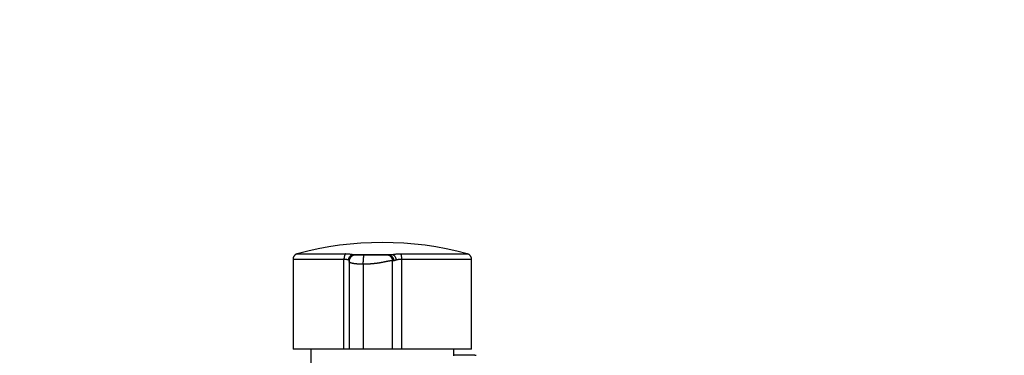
# Model space of a CAD drawing. Header units: centimetres. Extents: x 4120 to 19220, y -7417 to 180.
# Tile 48 of 223: x 9788 to 9797, y -4284 to -4281. Entities that reach past the tile are written whole.
import ezdxf

# ---------------------------------------------------------------- set-up
doc = ezdxf.new("R2010")
doc.units = ezdxf.units.CM
doc.layers.add('A_Wymiary wewnętrzne', color=8, linetype='Continuous')
doc.layers.add('A_Wyposażenie', color=8, linetype='Continuous')
doc.styles.add('marcin', font='arial.ttf', dxfattribs={"width": 0.8, "height": 16})
doc.dimstyles.new('WYM A PROJEKT', dxfattribs={"dimscale": 2, "dimtxt": 16, "dimasz": 0.8, "dimexe": 6, "dimexo": 30, "dimgap": 2, "dimtad": 1, "dimdec": 0, "dimzin": 9, "dimdsep": 46, "dimtxsty": 'marcin', "dimblk": 'WW', "dimcen": 0, "dimdle": 6, "dimse1": 1, "dimse2": 1, "dimclrt": 7, "dimadec": 0, "dimazin": 0, "dimtfac": 1, "dimtdec": 0, "dimtix": 1, "dimtmove": 2, "dimatfit": 3, "dimldrblk": 'WW', "dimfxl": 1, "dimtolj": 1, "dimtzin": 0, "dimarcsym": 0})

# ---------------------------------------------------------------- blocks, each defined once
blk = doc.blocks.new('ORAS_ELECTRA')
for p, q in [((3.5617, 0.5549), (2.7874, 0.5549)), ((2.7874, 0.1156), (2.7874, 0.5549)), ((2.7874, 0.4019), (2.6221, 0.4019)), ((2.7874, 0.0717), (2.7874, 0.1156)), ((2.7874, 0.1156), (3.5617, 0.1156)), ((3.5426, 0.0716), (2.7874, 0.0716)), ((3.5426, 0.0716), (3.5426, 0.0716)), ((3.6034, 0.04), (3.6034, -0.3033)), ((3.5197, -0.0512), (2.7874, -0.0512)), ((2.7874, -0.3808), (2.7874, -0.3035)), ((2.7874, -0.3035), (3.5497, -0.3035)), ((2.7874, -0.9851), (2.7874, -0.3808)), ((3.5617, -0.3808), (2.7874, -0.3808)), ((2.7294, -0.832), (2.7874, -0.832)), ((2.7874, -0.9851), (3.5617, -0.9851))]:
    blk.add_line(p, q)
blk.add_arc((0.9003, -0.2151), 2.8071, 344.8647, 15.1366)
for points, knots in [([(3.61, 0.518), (3.6095, 0.5196), (3.6085, 0.5228), (3.6066, 0.5271), (3.6045, 0.531), (3.6024, 0.5341), (3.6005, 0.5365), (3.5989, 0.5384), (3.5974, 0.54), (3.596, 0.5414), (3.5944, 0.5428), (3.5923, 0.5445), (3.5896, 0.5465), (3.5864, 0.5485), (3.5825, 0.5505), (3.5781, 0.5523), (3.5731, 0.5537), (3.5675, 0.5547), (3.5637, 0.5549), (3.5617, 0.5549)], [0, 0, 0, 0, 0.078431, 0.1516011, 0.2186896, 0.2790502, 0.32217, 0.3604948, 0.3938979, 0.422293, 0.4507485, 0.4935938, 0.5444787, 0.6032665, 0.6696909, 0.7433181, 0.8235147, 0.9094301, 1, 1, 1, 1]), ([(3.5617, 0.1156), (3.5617, 0.1291), (3.5617, 0.156), (3.5617, 0.1948), (3.5617, 0.2323), (3.5617, 0.2683), (3.5617, 0.3025), (3.5617, 0.3351), (3.5617, 0.3657), (3.5617, 0.3943), (3.5617, 0.4209), (3.5617, 0.4452), (3.5617, 0.4673), (3.5617, 0.4871), (3.5617, 0.5045), (3.5617, 0.5194), (3.5617, 0.5317), (3.5617, 0.5415), (3.5617, 0.5488), (3.5617, 0.5532), (3.5617, 0.5552), (3.5617, 0.5548), (3.5617, 0.5547)], [0, 0, 0, 0, 0.051969, 0.103938, 0.155907, 0.207876, 0.259845, 0.311814, 0.363783, 0.415752, 0.467721, 0.51969, 0.571659, 0.623628, 0.675597, 0.727566, 0.779535, 0.831504, 0.883473, 0.935442, 0.987411, 1, 1, 1, 1]), ([(3.61, 0.5179), (3.61, 0.5179), (3.61, 0.5178), (3.61, 0.5162), (3.61, 0.5136), (3.61, 0.5098), (3.61, 0.5049), (3.61, 0.4989), (3.61, 0.4918), (3.61, 0.4836), (3.61, 0.4745), (3.61, 0.4644), (3.61, 0.4531), (3.61, 0.4408), (3.61, 0.4274), (3.61, 0.413), (3.61, 0.3976), (3.61, 0.3814), (3.61, 0.3644), (3.61, 0.3466), (3.61, 0.3279), (3.61, 0.3084), (3.61, 0.2879), (3.61, 0.2665), (3.61, 0.2444), (3.61, 0.2215), (3.61, 0.1982), (3.61, 0.1743), (3.61, 0.15), (3.61, 0.1252), (3.61, 0.1082), (3.61, 0.0997)], [0, 0, 0, 0, 0.030258, 0.064558, 0.099481, 0.134404, 0.169327, 0.204251, 0.239174, 0.273473, 0.307773, 0.342072, 0.376372, 0.411295, 0.446218, 0.481141, 0.516065, 0.550988, 0.585287, 0.619587, 0.653886, 0.688186, 0.723109, 0.758032, 0.792955, 0.827879, 0.862802, 0.897101, 0.931401, 0.9657, 1, 1, 1, 1]), ([(3.5553, 0.0765), (3.556, 0.0782), (3.5573, 0.0817), (3.5589, 0.0876), (3.5602, 0.094), (3.5611, 0.1008), (3.5616, 0.108), (3.5617, 0.1131), (3.5617, 0.1156)], [0, 0, 0, 0, 0.1721607, 0.3417805, 0.5091093, 0.6744073, 0.8379446, 1, 1, 1, 1]), ([(3.61, 0.0997), (3.6092, 0.1008), (3.6076, 0.103), (3.6036, 0.106), (3.5985, 0.1088), (3.5923, 0.1113), (3.5852, 0.1132), (3.5775, 0.1146), (3.5696, 0.1154), (3.5643, 0.1155), (3.5617, 0.1156)], [0, 0, 0, 0, 0.1191402, 0.243165, 0.3706743, 0.5, 0.6293257, 0.756835, 0.8808598, 1, 1, 1, 1]), ([(3.61, 0.0997), (3.61, 0.0958), (3.6099, 0.088), (3.6093, 0.0769), (3.6084, 0.0665), (3.6071, 0.0568), (3.6055, 0.0478), (3.6041, 0.0426), (3.6034, 0.04)], [0, 0, 0, 0, 0.165911, 0.33128, 0.498335, 0.665401, 0.831978, 1, 1, 1, 1]), ([(2.7874, -0.0512), (2.7874, -0.0486), (2.7874, -0.0433), (2.7874, -0.0357), (2.7874, -0.0284), (2.7874, -0.0214), (2.7874, -0.0147), (2.7874, -0.0083), (2.7874, -0.0022), (2.7874, 0.0036), (2.7874, 0.0091), (2.7874, 0.0144), (2.7874, 0.0193), (2.7874, 0.024), (2.7874, 0.0284), (2.7874, 0.0328), (2.7874, 0.037), (2.7874, 0.0411), (2.7874, 0.0449), (2.7874, 0.0484), (2.7874, 0.0516), (2.7874, 0.0545), (2.7874, 0.0573), (2.7874, 0.0599), (2.7874, 0.0622), (2.7874, 0.0643), (2.7874, 0.0661), (2.7874, 0.0677), (2.7874, 0.0691), (2.7874, 0.0702), (2.7874, 0.071), (2.7874, 0.0715), (2.7874, 0.0716), (2.7874, 0.0716), (2.7874, 0.0716)], [0, 0, 0, 0, 0.019721, 0.03899, 0.057967, 0.076814, 0.095683, 0.114718, 0.134051, 0.153798, 0.17406, 0.194923, 0.216457, 0.238722, 0.261761, 0.285612, 0.313317, 0.342096, 0.371961, 0.402918, 0.434962, 0.468086, 0.502274, 0.541086, 0.581133, 0.622379, 0.664784, 0.708307, 0.762973, 0.819155, 0.87676, 0.935693, 0.995855, 1, 1, 1, 1]), ([(3.5197, -0.0512), (3.5197, -0.0486), (3.5197, -0.0435), (3.5199, -0.0359), (3.52, -0.0284), (3.5202, -0.0212), (3.5205, -0.0142), (3.5209, -0.0073), (3.5213, -0.0007), (3.5218, 0.0056), (3.5223, 0.0114), (3.5229, 0.0167), (3.5233, 0.0202), (3.5236, 0.0225), (3.5238, 0.0237), (3.5239, 0.0249), (3.5241, 0.0261), (3.5242, 0.0272), (3.5245, 0.0292), (3.525, 0.0321), (3.5257, 0.0358), (3.5264, 0.0395), (3.5272, 0.0433), (3.5281, 0.047), (3.529, 0.0503), (3.5299, 0.0533), (3.5308, 0.056), (3.5317, 0.0585), (3.5327, 0.0609), (3.5337, 0.063), (3.5349, 0.0653), (3.5362, 0.0673), (3.5377, 0.069), (3.539, 0.0702), (3.5402, 0.071), (3.5413, 0.0714), (3.5421, 0.0716), (3.5425, 0.0716), (3.5426, 0.0716)], [0, 0, 0, 0, 0.01917, 0.038292, 0.057502, 0.076956, 0.09682, 0.117269, 0.138479, 0.160625, 0.183871, 0.204366, 0.225833, 0.231627, 0.237495, 0.243437, 0.249456, 0.255552, 0.261727, 0.28189, 0.304533, 0.329846, 0.358036, 0.389317, 0.423917, 0.45358, 0.485546, 0.519924, 0.556824, 0.596349, 0.638597, 0.700325, 0.760775, 0.819502, 0.876112, 0.93026, 0.981648, 1, 1, 1, 1]), ([(3.5997, 0.0163), (3.5997, 0.0165), (3.5997, 0.017), (3.5997, 0.0179), (3.5997, 0.0187), (3.5996, 0.0195), (3.5996, 0.0202), (3.5996, 0.0209), (3.5995, 0.0214), (3.5995, 0.0219), (3.5994, 0.0223), (3.5994, 0.0227), (3.5993, 0.023), (3.5993, 0.0233), (3.5993, 0.0236), (3.5992, 0.024), (3.5991, 0.0244), (3.5991, 0.0249), (3.5989, 0.0258), (3.5987, 0.0272), (3.5981, 0.0298), (3.5972, 0.033), (3.5958, 0.0367), (3.5943, 0.0401), (3.5927, 0.0432), (3.5909, 0.0462), (3.5892, 0.0486), (3.5878, 0.0504), (3.5868, 0.0516), (3.586, 0.0525), (3.5853, 0.0533), (3.5845, 0.0541), (3.5835, 0.0551), (3.5823, 0.0563), (3.5805, 0.0579), (3.5783, 0.0597), (3.5758, 0.0615), (3.5733, 0.0632), (3.5709, 0.0645), (3.5686, 0.0657), (3.5666, 0.0666), (3.5648, 0.0674), (3.5631, 0.068), (3.5613, 0.0687), (3.5592, 0.0693), (3.5569, 0.0699), (3.5543, 0.0705), (3.5521, 0.0709), (3.5502, 0.0711), (3.5487, 0.0713), (3.547, 0.0715), (3.5449, 0.0716), (3.5435, 0.0716), (3.5427, 0.0716)], [0, 0, 0, 0, 0.041021, 0.077129, 0.108289, 0.134488, 0.155745, 0.166554, 0.175503, 0.182672, 0.188223, 0.190501, 0.192537, 0.19444, 0.19634, 0.198367, 0.203303, 0.208682, 0.214023, 0.226465, 0.24817, 0.285339, 0.314754, 0.343372, 0.372817, 0.40328, 0.434823, 0.453059, 0.467575, 0.478348, 0.486536, 0.495857, 0.510203, 0.526983, 0.546081, 0.579762, 0.61095, 0.639622, 0.668015, 0.693395, 0.715765, 0.735138, 0.75305, 0.773725, 0.797404, 0.824822, 0.855364, 0.888996, 0.905911, 0.923594, 0.944615, 0.9701, 1, 1, 1, 1]), ([(3.5528, 0.0707), (3.5531, 0.0713), (3.5538, 0.0731), (3.5547, 0.0751), (3.5553, 0.0765)], [0, 0, 0, 0, 0.333283, 1, 1, 1, 1]), ([(3.5553, 0.0765), (3.5579, 0.0762), (3.5633, 0.0754), (3.5713, 0.073), (3.5791, 0.0694), (3.5863, 0.0648), (3.5925, 0.0593), (3.5975, 0.0531), (3.6013, 0.0467), (3.6027, 0.0422), (3.6034, 0.04)], [0, 0, 0, 0, 0.118749, 0.242699, 0.370375, 0.5, 0.629625, 0.757301, 0.881251, 1, 1, 1, 1]), ([(3.6034, 0.04), (3.6029, 0.0371), (3.602, 0.0315), (3.6008, 0.0242), (3.5999, 0.0178), (3.5998, 0.0145), (3.5997, 0.0128)], [0, 0, 0, 0, 0.266792, 0.520964, 0.764581, 1, 1, 1, 1]), ([(3.5997, 0.0162), (3.5997, 0.016), (3.5997, 0.0157), (3.5997, 0.0147), (3.5997, 0.0133), (3.5997, 0.0115), (3.5997, 0.0093), (3.5997, 0.0068), (3.5997, 0.0038), (3.5997, 0.0008), (3.5997, -0.0021), (3.5997, -0.0048), (3.5997, -0.0077), (3.5997, -0.0107), (3.5997, -0.0139), (3.5997, -0.0173), (3.5997, -0.0209), (3.5997, -0.0247), (3.5997, -0.028), (3.5997, -0.0305), (3.5997, -0.0321), (3.5997, -0.0338), (3.5997, -0.0354), (3.5997, -0.0371), (3.5997, -0.0396), (3.5997, -0.0429), (3.5997, -0.0464), (3.5997, -0.0488), (3.5997, -0.0501), (3.5997, -0.0514), (3.5997, -0.0527), (3.5997, -0.054), (3.5997, -0.0553), (3.5997, -0.0563), (3.5997, -0.0571), (3.5997, -0.0576), (3.5997, -0.0582), (3.5997, -0.0591), (3.5997, -0.0598), (3.5997, -0.0603)], [0, 0, 0, 0, 0.076078, 0.15297, 0.227006, 0.298208, 0.366602, 0.432213, 0.495074, 0.555219, 0.594456, 0.632169, 0.668376, 0.703094, 0.736346, 0.768157, 0.800233, 0.830287, 0.858366, 0.86887, 0.879083, 0.889008, 0.898651, 0.908017, 0.917111, 0.938818, 0.957286, 0.962758, 0.967903, 0.972732, 0.977263, 0.981513, 0.985504, 0.989865, 0.991183, 0.992445, 0.993663, 0.996026, 1, 1, 1, 1]), ([(2.7874, -0.3035), (2.7874, -0.3017), (2.7874, -0.2982), (2.7874, -0.2926), (2.7874, -0.287), (2.7874, -0.2811), (2.7874, -0.275), (2.7874, -0.2687), (2.7874, -0.2626), (2.7874, -0.2568), (2.7874, -0.2513), (2.7874, -0.2456), (2.7874, -0.2398), (2.7874, -0.2337), (2.7874, -0.2275), (2.7874, -0.2213), (2.7874, -0.2152), (2.7874, -0.2092), (2.7874, -0.2031), (2.7874, -0.1968), (2.7874, -0.1903), (2.7874, -0.1841), (2.7874, -0.1782), (2.7874, -0.1726), (2.7874, -0.167), (2.7874, -0.1612), (2.7874, -0.1553), (2.7874, -0.1493), (2.7874, -0.1432), (2.7874, -0.137), (2.7874, -0.1307), (2.7874, -0.1242), (2.7874, -0.1176), (2.7874, -0.1108), (2.7874, -0.1039), (2.7874, -0.0969), (2.7874, -0.0896), (2.7874, -0.0823), (2.7874, -0.0747), (2.7874, -0.067), (2.7874, -0.0591), (2.7874, -0.0539), (2.7874, -0.0512)], [0, 0, 0, 0, 0.049887, 0.099698, 0.149297, 0.198547, 0.247314, 0.295466, 0.34287, 0.379507, 0.415541, 0.45091, 0.485556, 0.519419, 0.552445, 0.584578, 0.61163, 0.637943, 0.663488, 0.688238, 0.712168, 0.735259, 0.752802, 0.769811, 0.786283, 0.802217, 0.817617, 0.832489, 0.846477, 0.85999, 0.873048, 0.885678, 0.897914, 0.909797, 0.921379, 0.932718, 0.943882, 0.954949, 0.966002, 0.977133, 0.988433, 1, 1, 1, 1]), ([(3.5497, -0.3035), (3.5497, -0.3018), (3.5497, -0.2983), (3.5493, -0.2928), (3.5487, -0.2869), (3.5479, -0.2809), (3.547, -0.2747), (3.5462, -0.2701), (3.5457, -0.2672), (3.5455, -0.266), (3.5453, -0.2648), (3.5451, -0.2637), (3.5448, -0.2621), (3.5443, -0.2597), (3.5436, -0.2561), (3.5428, -0.2522), (3.5419, -0.2479), (3.5409, -0.2431), (3.5397, -0.2373), (3.5383, -0.2302), (3.5366, -0.2217), (3.535, -0.2134), (3.5336, -0.2059), (3.5325, -0.1997), (3.5314, -0.1935), (3.5304, -0.1875), (3.5295, -0.1816), (3.5286, -0.1759), (3.5278, -0.1702), (3.5271, -0.1647), (3.5263, -0.1594), (3.5256, -0.1538), (3.5251, -0.1496), (3.5248, -0.1469), (3.5248, -0.1461), (3.5247, -0.1454), (3.5246, -0.1446), (3.5245, -0.1438), (3.5242, -0.1409), (3.5237, -0.1359), (3.523, -0.1284), (3.5224, -0.1209), (3.5218, -0.1133), (3.5213, -0.1056), (3.5209, -0.0979), (3.5205, -0.0902), (3.5202, -0.0824), (3.52, -0.0746), (3.5199, -0.0668), (3.5197, -0.059), (3.5197, -0.0538), (3.5197, -0.0512)], [0, 0, 0, 0, 0.047929, 0.097632, 0.148959, 0.20173, 0.249192, 0.297439, 0.305998, 0.314574, 0.323166, 0.331729, 0.336957, 0.358592, 0.382731, 0.408606, 0.436117, 0.465151, 0.495573, 0.53725, 0.580638, 0.625264, 0.652229, 0.677298, 0.700547, 0.722056, 0.741908, 0.760187, 0.77698, 0.792763, 0.807157, 0.82025, 0.835675, 0.837547, 0.839386, 0.841193, 0.842966, 0.844708, 0.846419, 0.862519, 0.877721, 0.8921, 0.905742, 0.918737, 0.931183, 0.943183, 0.95484, 0.966256, 0.977529, 0.98875, 1, 1, 1, 1]), ([(3.5197, -0.0512), (3.5229, -0.0512), (3.5295, -0.0512), (3.5394, -0.0515), (3.5485, -0.0518), (3.5566, -0.0522), (3.5636, -0.0527), (3.5703, -0.0532), (3.5764, -0.0538), (3.5819, -0.0545), (3.5868, -0.0553), (3.5909, -0.0561), (3.5946, -0.057), (3.5975, -0.058), (3.5994, -0.0591), (3.5996, -0.0599), (3.5997, -0.0603)], [0, 0, 0, 0, 0.076805, 0.156939, 0.239951, 0.303775, 0.368607, 0.434128, 0.5, 0.565872, 0.631393, 0.696225, 0.760049, 0.843061, 0.923195, 1, 1, 1, 1]), ([(3.5997, -0.0603), (3.5997, -0.0606), (3.5997, -0.0612), (3.5997, -0.0619), (3.5997, -0.0627), (3.5997, -0.0635), (3.5997, -0.0643), (3.5997, -0.0648), (3.5997, -0.0656), (3.5997, -0.0667), (3.5997, -0.0681), (3.5997, -0.0696), (3.5997, -0.0713), (3.5997, -0.0732), (3.5997, -0.0753), (3.5997, -0.0777), (3.5997, -0.0802), (3.5997, -0.0827), (3.5997, -0.0862), (3.5997, -0.0906), (3.5997, -0.0958), (3.5997, -0.101), (3.5997, -0.1064), (3.5997, -0.1117), (3.5997, -0.1176), (3.5997, -0.124), (3.5997, -0.1307), (3.5997, -0.1374), (3.5997, -0.1441), (3.5997, -0.1512), (3.5997, -0.1587), (3.5997, -0.1666), (3.5997, -0.1742), (3.5997, -0.1818), (3.5997, -0.1891), (3.5997, -0.1962), (3.5997, -0.2032), (3.5997, -0.2098), (3.5997, -0.217), (3.5997, -0.2246), (3.5997, -0.2326), (3.5997, -0.2402), (3.5997, -0.2474), (3.5997, -0.2519), (3.5997, -0.2541)], [0, 0, 0, 0, 0.001701, 0.002985, 0.003853, 0.006141, 0.006983, 0.007871, 0.008809, 0.011147, 0.013741, 0.016608, 0.01976, 0.023207, 0.027986, 0.033081, 0.038503, 0.044262, 0.050366, 0.063113, 0.076757, 0.091334, 0.106873, 0.123398, 0.140929, 0.164183, 0.188733, 0.214605, 0.241819, 0.270395, 0.30684, 0.344941, 0.384718, 0.426192, 0.469379, 0.513475, 0.55925, 0.606715, 0.65169, 0.717432, 0.785117, 0.854763, 0.926386, 1, 1, 1, 1]), ([(3.5497, -0.3035), (3.5517, -0.3034), (3.5558, -0.3033), (3.562, -0.3021), (3.5677, -0.3003), (3.5728, -0.2981), (3.5772, -0.2955), (3.5813, -0.2925), (3.5851, -0.2891), (3.5886, -0.2853), (3.5916, -0.2812), (3.5942, -0.2769), (3.5965, -0.2719), (3.5983, -0.2663), (3.5995, -0.2601), (3.5997, -0.2561), (3.5997, -0.2541)], [0, 0, 0, 0, 0.076805, 0.156939, 0.239951, 0.303775, 0.368607, 0.434128, 0.5, 0.565872, 0.631393, 0.696225, 0.760049, 0.843061, 0.923195, 1, 1, 1, 1]), ([(3.5997, -0.2541), (3.5997, -0.2548), (3.5997, -0.2562), (3.5997, -0.2594), (3.5997, -0.2633), (3.5997, -0.2667), (3.5997, -0.2684)], [0, 0, 0, 0, 0.250764, 0.5, 0.749236, 1, 1, 1, 1]), ([(3.5997, -0.2684), (3.5997, -0.2702), (3.5995, -0.2739), (3.5983, -0.2794), (3.5965, -0.2845), (3.5942, -0.289), (3.5916, -0.2929), (3.5886, -0.2966), (3.5851, -0.3), (3.5813, -0.3031), (3.5772, -0.3058), (3.5728, -0.3081), (3.5677, -0.3102), (3.562, -0.3118), (3.5558, -0.3129), (3.5517, -0.313), (3.5497, -0.313)], [0, 0, 0, 0, 0.076805, 0.156939, 0.239951, 0.303775, 0.368607, 0.434128, 0.5, 0.565872, 0.631393, 0.696225, 0.760049, 0.843061, 0.923195, 1, 1, 1, 1]), ([(3.5553, -0.3353), (3.5547, -0.3335), (3.5536, -0.33), (3.5522, -0.3255), (3.551, -0.321), (3.55, -0.3168), (3.5498, -0.3142), (3.5497, -0.313)], [0, 0, 0, 0, 0.2023635, 0.3901898, 0.5636404, 0.7972661, 1, 1, 1, 1]), ([(3.6034, -0.3033), (3.6027, -0.3051), (3.6013, -0.3088), (3.5975, -0.3143), (3.5925, -0.3195), (3.5863, -0.3243), (3.5791, -0.3284), (3.5713, -0.3317), (3.5633, -0.334), (3.5579, -0.3349), (3.5553, -0.3353)], [0, 0, 0, 0, 0.118749, 0.242699, 0.370375, 0.5, 0.629625, 0.757301, 0.881251, 1, 1, 1, 1]), ([(3.5617, -0.3808), (3.5617, -0.3781), (3.5616, -0.3725), (3.5611, -0.3645), (3.5602, -0.3567), (3.5589, -0.3491), (3.5573, -0.3419), (3.556, -0.3375), (3.5553, -0.3353)], [0, 0, 0, 0, 0.162055, 0.325593, 0.490891, 0.658219, 0.827839, 1, 1, 1, 1]), ([(3.5997, -0.2684), (3.5998, -0.2707), (3.5999, -0.2755), (3.6008, -0.2838), (3.602, -0.2931), (3.6029, -0.2998), (3.6034, -0.3033)], [0, 0, 0, 0, 0.235419, 0.479036, 0.733208, 1, 1, 1, 1]), ([(3.6034, -0.3033), (3.6041, -0.3066), (3.6055, -0.3133), (3.6071, -0.3242), (3.6084, -0.3357), (3.6093, -0.3476), (3.6099, -0.3601), (3.61, -0.3686), (3.61, -0.3728)], [0, 0, 0, 0, 0.167999, 0.334577, 0.501664, 0.668698, 0.834066, 1, 1, 1, 1]), ([(3.61, -0.3728), (3.6092, -0.3734), (3.6076, -0.3745), (3.6036, -0.376), (3.5985, -0.3774), (3.5923, -0.3786), (3.5852, -0.3796), (3.5775, -0.3803), (3.5696, -0.3807), (3.5643, -0.3808), (3.5617, -0.3808)], [0, 0, 0, 0, 0.11914, 0.243165, 0.370674, 0.5, 0.629326, 0.756835, 0.88086, 1, 1, 1, 1]), ([(3.5617, -0.9849), (3.5617, -0.985), (3.5617, -0.9854), (3.5617, -0.9837), (3.5617, -0.9796), (3.5617, -0.9727), (3.5617, -0.9632), (3.5617, -0.9512), (3.5617, -0.9366), (3.5617, -0.9195), (3.5617, -0.9001), (3.5617, -0.8783), (3.5617, -0.8542), (3.5617, -0.8279), (3.5617, -0.7995), (3.5617, -0.7691), (3.5617, -0.7369), (3.5617, -0.7028), (3.5617, -0.667), (3.5617, -0.6297), (3.5617, -0.591), (3.5617, -0.551), (3.5617, -0.5099), (3.5617, -0.4677), (3.5617, -0.4247), (3.5617, -0.3954), (3.5617, -0.3808)], [0, 0, 0, 0, 0.005033, 0.048292, 0.091552, 0.134811, 0.17807, 0.22133, 0.264589, 0.307849, 0.351108, 0.394368, 0.437627, 0.480887, 0.524146, 0.567405, 0.610665, 0.653924, 0.697184, 0.740443, 0.783703, 0.826962, 0.870222, 0.913481, 0.956741, 1, 1, 1, 1]), ([(3.61, -0.3728), (3.61, -0.3822), (3.61, -0.401), (3.61, -0.4287), (3.61, -0.4561), (3.61, -0.4832), (3.61, -0.5097), (3.61, -0.5356), (3.61, -0.5608), (3.61, -0.5855), (3.61, -0.6099), (3.61, -0.6337), (3.61, -0.6571), (3.61, -0.6798), (3.61, -0.7017), (3.61, -0.7228), (3.61, -0.743), (3.61, -0.7623), (3.61, -0.7807), (3.61, -0.7984), (3.61, -0.8154), (3.61, -0.8315), (3.61, -0.8466), (3.61, -0.8608), (3.61, -0.8739), (3.61, -0.8859), (3.61, -0.8968), (3.61, -0.9067), (3.61, -0.9157), (3.61, -0.9236), (3.61, -0.9305), (3.61, -0.9362), (3.61, -0.9409), (3.61, -0.9444), (3.61, -0.9468), (3.61, -0.948), (3.61, -0.948), (3.61, -0.948)], [0, 0, 0, 0, 0.02907, 0.058141, 0.087211, 0.116281, 0.145352, 0.173903, 0.202454, 0.231005, 0.259557, 0.288627, 0.317697, 0.346768, 0.375838, 0.404908, 0.433459, 0.462011, 0.490562, 0.519113, 0.548184, 0.577254, 0.606324, 0.635395, 0.664465, 0.693016, 0.721567, 0.750119, 0.77867, 0.80774, 0.836811, 0.865881, 0.894951, 0.924021, 0.952573, 0.981124, 1, 1, 1, 1]), ([(2.7328, -1.0252), (2.7328, -1.0236), (2.7328, -1.0209), (2.7328, -1.0172), (2.7329, -1.0144), (2.7329, -1.0119), (2.7329, -1.0095), (2.7329, -1.0073), (2.7329, -1.0053), (2.7329, -1.0034), (2.733, -1.0014), (2.733, -0.9992), (2.733, -0.9967), (2.733, -0.9934), (2.733, -0.9892), (2.7331, -0.9843), (2.7331, -0.98), (2.7331, -0.9766), (2.7331, -0.9742), (2.7331, -0.972), (2.7331, -0.9701), (2.7332, -0.9684), (2.7332, -0.9667), (2.7332, -0.9649), (2.7332, -0.9629), (2.7332, -0.9607), (2.7332, -0.9585), (2.7332, -0.9562), (2.7332, -0.9538), (2.7332, -0.9514), (2.7332, -0.9489), (2.7333, -0.9463), (2.7333, -0.9428), (2.7333, -0.9385), (2.7333, -0.9339), (2.7333, -0.93), (2.7333, -0.9268), (2.7333, -0.9239), (2.7333, -0.9212), (2.7334, -0.9186), (2.7334, -0.9161), (2.7334, -0.9138), (2.7334, -0.9114), (2.7334, -0.9088), (2.7334, -0.9059), (2.7334, -0.9028), (2.7334, -0.8997), (2.7334, -0.8968), (2.7334, -0.8941), (2.7334, -0.8915), (2.7334, -0.8891), (2.7334, -0.887), (2.7334, -0.8852), (2.7334, -0.8831), (2.7334, -0.8806), (2.7334, -0.8777), (2.7334, -0.8753), (2.7334, -0.8733), (2.7334, -0.8716), (2.7334, -0.8697), (2.7334, -0.8676), (2.7334, -0.8653), (2.7334, -0.8629), (2.7334, -0.8604), (2.7334, -0.8576), (2.7334, -0.8544), (2.7334, -0.8511), (2.7334, -0.8481), (2.7334, -0.8456), (2.7334, -0.8434), (2.7334, -0.8413), (2.7334, -0.8392), (2.7334, -0.837), (2.7334, -0.8346), (2.7334, -0.8329), (2.7334, -0.832)], [0, 0, 0, 0, 0.025346, 0.041514, 0.055857, 0.06875, 0.08098, 0.092572, 0.102123, 0.112108, 0.12253, 0.133537, 0.146021, 0.160132, 0.184501, 0.210263, 0.236236, 0.250249, 0.263083, 0.274263, 0.283805, 0.292587, 0.301103, 0.309352, 0.320331, 0.331606, 0.343364, 0.355775, 0.366984, 0.379486, 0.392895, 0.406407, 0.419997, 0.446769, 0.473511, 0.49133, 0.507531, 0.522448, 0.536266, 0.54984, 0.563598, 0.574662, 0.586898, 0.600495, 0.615341, 0.631272, 0.648204, 0.662699, 0.676923, 0.690761, 0.703171, 0.713907, 0.72309, 0.731765, 0.746959, 0.761608, 0.777025, 0.784694, 0.793131, 0.802937, 0.814112, 0.826455, 0.839046, 0.851769, 0.864615, 0.883765, 0.901031, 0.916411, 0.929903, 0.940738, 0.951503, 0.96226, 0.973257, 0.985821, 1, 1, 1, 1]), ([(3.5617, -0.985), (3.5634, -0.985), (3.5667, -0.9849), (3.5715, -0.9842), (3.5757, -0.9831), (3.5792, -0.9819), (3.5821, -0.9807), (3.5843, -0.9797), (3.5863, -0.9786), (3.5879, -0.9776), (3.5898, -0.9765), (3.5919, -0.9749), (3.5945, -0.9728), (3.5973, -0.9702), (3.6003, -0.967), (3.6032, -0.9632), (3.6059, -0.9587), (3.6083, -0.9537), (3.6094, -0.95), (3.61, -0.9481)], [0, 0, 0, 0, 0.07845, 0.151634, 0.218731, 0.279096, 0.322217, 0.36054, 0.39394, 0.422331, 0.450782, 0.49362, 0.544498, 0.60328, 0.669699, 0.743322, 0.823516, 0.90943, 1, 1, 1, 1])]:
    blk.add_open_spline(points, degree=3, knots=knots)
blk.add_open_spline([(3.5497, -0.313), (3.5497, -0.3116), (3.5497, -0.3086), (3.5497, -0.3054), (3.5497, -0.3042), (3.5497, -0.3035)], degree=3)
blk = doc.blocks.new('Wyposażenie sanitarne blok')
at = {"layer": 'A_Wyposażenie', "rotation": 90}
blk.add_blockref('ORAS_ELECTRA', (725.0128, -336.4465), dxfattribs=at)
blk = doc.blocks.new('WW')
at = {"color": 80, "ltscale": 2}
blk.add_line((3, 3), (-3, -3), dxfattribs=at)
at = {"ltscale": 2}
for p, q in [((0, -3), (0, 3)), ((-3, 0), (3, 0))]:
    blk.add_line(p, q, dxfattribs=at)
blk = doc.blocks.new('*D2088')
at = {"layer": 'A_Wymiary wewnętrzne', "color": 0, "lineweight": -2}
blk.add_line((9766.1751, -4241.7297), (9782.9751, -4241.7297), dxfattribs=at)
at = {"layer": 'Defpoints', "color": 0}
for p in [(9764.5751, -4213.7297), (9784.5751, -4241.7297), (9784.5751, -4304.1334)]:
    blk.add_point(p, dxfattribs=at)
at = {"layer": 'A_Wymiary wewnętrzne', "color": 0, "lineweight": -2, "xscale": 1.6, "yscale": 1.6, "zscale": 1.6, "rotation": 180}
blk.add_blockref('WW', (9764.5751, -4241.7297), dxfattribs=at)
at = {"layer": 'A_Wymiary wewnętrzne', "color": 0, "lineweight": -2, "xscale": 1.6, "yscale": 1.6, "zscale": 1.6}
blk.add_blockref('WW', (9784.5751, -4241.7297), dxfattribs=at)
at = {"layer": 'A_Wymiary wewnętrzne', "color": 7, "insert": (9751.5751, -4229.4171), "char_height": 16, "attachment_point": 5, "style": 'marcin'}
blk.add_mtext('\\A1;20', dxfattribs=at)
blk = doc.blocks.new('*D2089')
at = {"layer": 'A_Wymiary wewnętrzne', "color": 0, "lineweight": -2}
blk.add_line((9786.1751, -4241.7297), (9990.9751, -4241.7297), dxfattribs=at)
at = {"layer": 'Defpoints', "color": 0}
for p in [(9992.5751, -4240.9797), (9992.5751, -4241.7297), (9784.5751, -4304.1334)]:
    blk.add_point(p, dxfattribs=at)
at = {"layer": 'A_Wymiary wewnętrzne', "color": 0, "lineweight": -2, "xscale": 1.6, "yscale": 1.6, "zscale": 1.6, "rotation": 180}
blk.add_blockref('WW', (9784.5751, -4241.7297), dxfattribs=at)
at = {"layer": 'A_Wymiary wewnętrzne', "color": 0, "lineweight": -2, "xscale": 1.6, "yscale": 1.6, "zscale": 1.6}
blk.add_blockref('WW', (9992.5751, -4241.7297), dxfattribs=at)
at = {"layer": 'A_Wymiary wewnętrzne', "color": 7, "insert": (9888.5751, -4229.5617), "char_height": 16, "attachment_point": 5, "style": 'marcin'}
blk.add_mtext('\\A1;208', dxfattribs=at)

msp = doc.modelspace()

# ---------------------------------------------------------------- block references
msp.add_blockref('Wyposażenie sanitarne blok', (9066.0751, -3950.2297))

# ---------------------------------------------------------------- dimensions: what is measured, and where the dimension line sits
at = {"layer": 'A_Wymiary wewnętrzne'}
dim = msp.add_linear_dim(base=(9784.5751, -4241.7297), p1=(9764.5751, -4213.7297), p2=(9784.5751, -4304.1334), dimstyle='WYM A PROJEKT', override={"dimdsep": 44}, dxfattribs=at)
dim.commit()
dim.dimension.update_dxf_attribs({"geometry": '*D2088', "text_midpoint": (9751.5751, -4229.4171), "dimtype": 160})
dim = msp.add_linear_dim(base=(9992.5751, -4241.7297), p1=(9784.5751, -4304.1334), p2=(9992.5751, -4240.9797), dimstyle='WYM A PROJEKT', override={"dimdsep": 44}, dxfattribs=at)
dim.commit()
dim.dimension.update_dxf_attribs({"geometry": '*D2089', "text_midpoint": (9888.5751, -4229.5617)})

doc.saveas('drawing.dxf')
